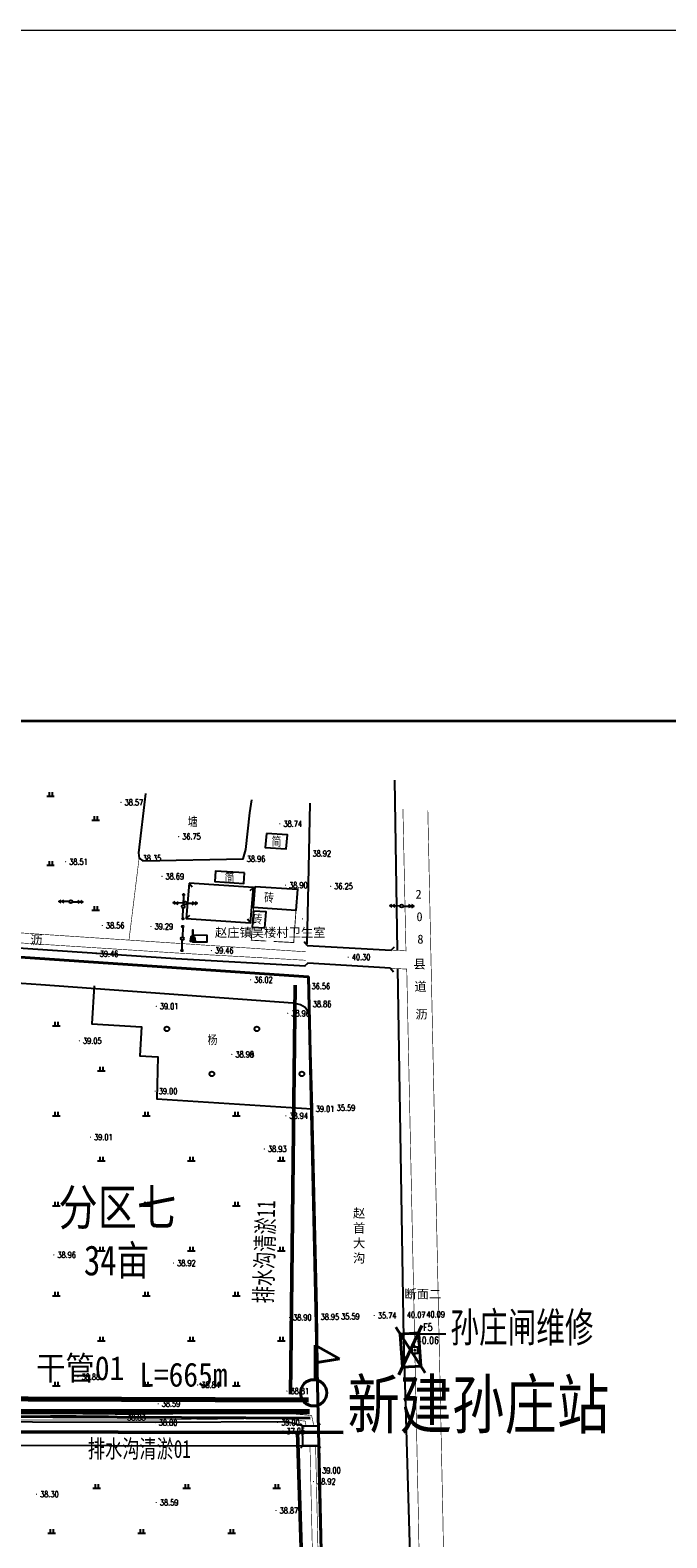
# Model space of a CAD drawing. Extents: x 464172 to 473094, y 3847158 to 3855433.
# Tile 26 of 98: x 467002 to 467215, y 3850790 to 3851293. Entities that reach past the tile are written whole.
import ezdxf
from ezdxf.enums import TextEntityAlignment as Align

# ---------------------------------------------------------------- set-up
doc = ezdxf.new("R2010")
doc.units = 0
doc.header["$PDMODE"] = 34
doc.header["$PDSIZE"] = 0.2
doc.linetypes.add('X2', pattern=[10, 8, -2])
doc.linetypes.add('X31', pattern=[1.8, 1.2, -0.6])
doc.layers.get('0').update_dxf_attribs({"linetype": 'CONTINUOUS'})
doc.layers.add('ASSIST', color=7, linetype='CONTINUOUS', plot=False)
for name, color, linetype in [('DLDW', 8, 'CONTINUOUS'), ('DLSS', 4, 'CONTINUOUS'), ('DMTZ', 3, 'CONTINUOUS'), ('GCD', 9, 'CONTINUOUS'), ('GXYZ', 8, 'CONTINUOUS'), ('JMD', 6, 'CONTINUOUS'), ('KZD', 1, 'CONTINUOUS'), ('SXSS', 5, 'CONTINUOUS'), ('ZBTZ', 8, 'CONTINUOUS'), ('排水沟', 5, 'CONTINUOUS'), ('断面', 7, 'CONTINUOUS'), ('道路', 4, 'CONTINUOUS')]:
    doc.layers.add(name, color=color, linetype=linetype)
doc.layers.add('干管', color=1, linetype='CONTINUOUS', lineweight=30)
doc.styles.add('HZ', font='rs.shx', dxfattribs={"width": 0.8, "bigfont": 'hztxt.shx'})
doc.styles.get("Standard").update_dxf_attribs({"font": 'rs.shx', "bigfont": 'hztxt.shx'})
doc.styles.add('等线体', font='simhei.ttf')
doc.styles.add('黑体', font='simhei.ttf')
doc.linetypes.add('10411', pattern='A,2,[150,AAA.SHX,S=1,R=0,X=0,Y=1],2,[151,AAA.SHX,S=1,R=0,X=0,Y=3],1e-11', length=4)
doc.linetypes.add('10421', pattern='A,2,[150,AAA.SHX,S=0.5,R=0,X=0,Y=0.5],1e-11', length=2)
doc.linetypes.add('1161', pattern='A,0,[149,AAA.SHX,S=0.15,R=0,X=0,Y=0],-1.6', length=1.6)
doc.linetypes.add('443', pattern='A,5,[169,AAA.SHX,S=0.83,R=0,X=0,Y=0],5', length=10)
doc.linetypes.add('712B', pattern='A,4,-1,4,-1,4,-1,[167,AAA.SHX,S=0.5,R=0,X=0,Y=0],8,[168,AAA.SHX,S=0.5,R=0,X=0,Y=0],-1', length=24)

# ---------------------------------------------------------------- blocks, each defined once
blk = doc.blocks.new('GC200')
at = {"linetype": 'Continuous', "const_width": 0.2, "flags": 128}
blk.add_lwpolyline([(-0.1, 0, 1), (0.1, 0, 1)], format="xyb", close=True, dxfattribs=at)
blk = doc.blocks.new('*U11')
at = {"linetype": 'Continuous'}
for points in [[(0, 2.5), (0.1, 3.6), (-0.1, 3.6)], [(0, 2.5), (-0.1, 3.6), (-0.1, 1.4)], [(0, 2.5), (-0.1, 1.4), (0.1, 1.4)], [(0, 2.5), (0.1, 1.4), (0.1, 3.6)]]:
    blk.add_solid(points, dxfattribs=at)
blk = doc.blocks.new('*U12')
at = {"linetype": 'Continuous'}
for points in [[(-0.1, -0.1), (-0.6, 0.6), (-0.8, -0.8)], [(-0.1, -0.1), (0.6, 0.6), (-0.6, 0.6)], [(-0.1, -0.1), (0.8, -0.8), (0.6, 0.6)], [(-0.1, -0.1), (-0.8, -0.8), (0.8, -0.8)]]:
    blk.add_solid(points, dxfattribs=at)
blk = doc.blocks.new('gc017')
for p, q in [((-0.6, 0.6), (-0.8, -0.8)), ((-0.6, 0.6), (0.6, 0.6)), ((0.6, 0.6), (0.8, -0.8)), ((-0.8, -0.8), (0.8, -0.8))]:
    blk.add_line(p, q)
for points in [[(0.6, 0.6), (-0.6, 0.6), (-0.8, -0.8), (0.8, -0.8)], [(-0.1, 0.6), (0.1, 0.6), (0.1, 2.8), (-0.1, 2.8)]]:
    blk.add_lwpolyline(points, close=True)
at = {"const_width": 0.2}
blk.add_lwpolyline([(-0.6, 0.6), (-0.6, 0.6), (-0.6, 0.6)], dxfattribs=at)
blk.add_point((0, 0))
at = {"linetype": 'Continuous'}
for name, p in [('*U12', (0, 0)), ('*U11', (0, -0.8))]:
    blk.add_blockref(name, p, dxfattribs=at)
blk = doc.blocks.new('gc013a')
at = {"linetype": 'Continuous'}
blk.add_line((0.5, 0), (4, 0), dxfattribs=at)
at = {"linetype": 'Continuous', "flags": 128}
for points in [[(2.31, -0.4), (3, 0), (2.31, 0.4)], [(3.31, -0.4), (4, 0), (3.31, 0.4)]]:
    blk.add_lwpolyline(points, dxfattribs=at)
blk = doc.blocks.new('gc170')
at = {"linetype": 'Continuous'}
blk.add_circle((0, 0), 0.5, dxfattribs=at)
blk = doc.blocks.new('*U7')
at = {"linetype": 'Continuous'}
for points in [[(3.75, 0), (3.77, -0.1), (3.77, 0.1)], [(3.77, 0.1), (3.82, -0.18), (3.82, 0.18)], [(3.82, -0.18), (3.77, 0.1), (3.77, -0.1)], [(3.82, 0.18), (3.9, -0.23), (3.9, 0.23)], [(3.9, -0.23), (3.82, 0.18), (3.82, -0.18)], [(3.9, 0.23), (4, -0.25), (4, 0.25)], [(4, -0.25), (3.9, 0.23), (3.9, -0.23)], [(4, 0.25), (4.1, -0.23), (4.1, 0.23)], [(4.1, -0.23), (4, 0.25), (4, -0.25)], [(4.1, 0.23), (4.18, -0.18), (4.18, 0.18)], [(4.18, -0.18), (4.1, 0.23), (4.1, -0.23)], [(4.18, 0.18), (4.23, -0.1), (4.23, 0.1)], [(4.23, -0.1), (4.18, 0.18), (4.18, -0.18)], [(4.25, 0), (4.23, 0.1), (4.23, -0.1)]]:
    blk.add_solid(points, dxfattribs=at)
blk = doc.blocks.new('gc013c')
at = {"linetype": 'Continuous', "flags": 128}
blk.add_lwpolyline([(3.75, 0), (0.5, 0)], dxfattribs=at)
at = {"linetype": 'Continuous'}
blk.add_circle((4, 0), 0.25, dxfattribs=at)
blk.add_blockref('*U7', (0, 0), dxfattribs=at)
blk = doc.blocks.new('gc326')
blk.add_circle((0, 0), 0.8)
blk = doc.blocks.new('gc119')
for p, q in [((-1.25, 0), (1.25, 0)), ((-0.5, 1.3), (-0.5, 0)), ((0.5, 1.3), (0.5, 0))]:
    blk.add_line(p, q)
blk = doc.blocks.new('*U4')
at = {"linetype": 'Continuous'}
for points in [[(-0.15, 0), (-0.14, -0.06), (-0.14, 0.06)], [(-0.14, 0.06), (-0.11, -0.11), (-0.11, 0.11)], [(-0.11, -0.11), (-0.14, 0.06), (-0.14, -0.06)], [(-0.11, 0.11), (-0.06, -0.14), (-0.06, 0.14)], [(-0.06, -0.14), (-0.11, 0.11), (-0.11, -0.11)], [(-0.06, 0.14), (0, -0.15), (0, 0.15)], [(0, -0.15), (-0.06, 0.14), (-0.06, -0.14)], [(0, 0.15), (0.06, -0.14), (0.06, 0.14)], [(0.06, -0.14), (0, 0.15), (0, -0.15)], [(0.06, 0.14), (0.11, -0.11), (0.11, 0.11)], [(0.11, -0.11), (0.06, 0.14), (0.06, -0.14)], [(0.11, 0.11), (0.14, -0.06), (0.14, 0.06)], [(0.14, -0.06), (0.11, 0.11), (0.11, -0.11)], [(0.15, 0), (0.14, 0.06), (0.14, -0.06)]]:
    blk.add_solid(points, dxfattribs=at)
blk = doc.blocks.new('gc259')
at = {"linetype": 'Continuous', "flags": 128}
for points in [[(-1, 0), (-1.5, 0)], [(-1, -1), (1, -1), (1, 1), (-1, 1), (-1, -1)], [(0, 1), (0, 1.5)], [(1, 0), (1.5, 0)], [(0, -1), (0, -1.5)]]:
    blk.add_lwpolyline(points, dxfattribs=at)
at = {"linetype": 'Continuous'}
blk.add_circle((0, 0), 0.15, dxfattribs=at)
blk.add_point((0, 0), dxfattribs=at)
blk.add_blockref('*U4', (0, 0), dxfattribs=at)
blk = doc.blocks.new('1243124123')
at = {"layer": 'ASSIST', "color": 8, "linetype": 'Continuous', "flags": 128}
blk.add_lwpolyline([(1099.56, -300.74), (1099.51, -294.06), (1104.69, -294.03), (1104.74, -300.71)], close=True, dxfattribs=at)
at = {"layer": 'DLDW', "color": 8, "linetype": '1161', "elevation": 39.63, "flags": 128}
blk.add_lwpolyline([(1062.73, -130.54), (1062.79, -132.66), (1067.68, -132.74), (1067.71, -130.63)], close=True, dxfattribs=at)
at = {"layer": 'DLSS', "color": 8, "linetype": 'Continuous'}
for p, q in [((1101.07, -133.95), (1100, -132.76)), ((1101.07, -133.95), (1128.98, -135.46)), ((1128.98, -135.46), (1130.17, -134.39)), ((1101.24, -139.84), (1100.05, -140.9)), ((1128.75, -141.49), (1101.24, -139.84)), ((1128.75, -141.49), (1129.82, -142.68))]:
    blk.add_line(p, q, dxfattribs=at)
at = {"layer": 'DLSS', "color": 8, "linetype": 'Continuous', "const_width": 0.2, "flags": 128}
for points, elevation in [([(1128.98, -135.46), (1133.95, -135.73), (1132.94, -88.41)], 39.94), ([(900.9, -126.33), (1057.43, -136.43), (1100.57, -138.86)], 39.58)]:
    blk.add_lwpolyline(points, dxfattribs=dict(at, elevation=elevation))
for points in [[(1145.05, -267.93), (1141.93, -121.46), (1141.24, -88.91)], [(1155.26, -857.13), (1146.26, -324.66), (1142.2, -134.1), (1141.24, -88.91)], [(1147.11, -857.21), (1138.11, -324.82), (1134.21, -141.81), (1128.76, -141.5)], [(887.08, -291.86), (887.16, -291.24), (901.45, -291.61), (955.58, -291.94), (970, -292.05), (1050.68, -292.1), (1092.65, -291.57), (1100.39, -292.5), (1100.66, -294.06)], [(1103.84, -300.71), (1107.12, -445.57), (1110.25, -582.69), (1111.81, -682.78), (1114.66, -780.49), (1114.17, -821.88), (1114.25, -822.41), (1114.6, -822.68), (1115.12, -822.79), (1115.96, -822.91), (1116.55, -822.84)]]:
    blk.add_lwpolyline(points, dxfattribs=at)
at = {"layer": 'DLSS', "color": 8, "linetype": 'X2', "const_width": 0.2, "elevation": 39.49, "flags": 128}
blk.add_lwpolyline([(1100.57, -136.04), (1058.49, -133.25), (900.52, -122.78)], dxfattribs=at)
at = {"layer": 'DLSS', "color": 8, "linetype": 'X2', "const_width": 0.2, "flags": 128}
for points in [[(1103.26, -294.04), (1102.53, -290.7), (1100.82, -290.46), (1092.67, -289.79), (1050.99, -290.23), (973.44, -291.03)], [(1101.97, -300.73), (1105.25, -445.61), (1107.53, -545.65)]]:
    blk.add_lwpolyline(points, dxfattribs=at)
at = {"layer": 'DMTZ', "color": 8, "linetype": '10411', "flags": 128}
for points in [[(1131.16, -135.58), (1130.27, -78.85)], [(1144.5, -823.92), (1145.41, -722.3), (1141.25, -539.74), (1135.19, -333.11), (1133.19, -264.9), (1131.26, -141.65)], [(887.73, -301.21), (891.95, -300.95), (905.71, -300.42), (1099.56, -300.74)]]:
    blk.add_lwpolyline(points, dxfattribs=at)
for points, elevation in [([(1101.96, -86.54), (1101.39, -113.47), (1100.97, -133.38)], 39.58), ([(1100.46, -140.83), (1057.31, -138.4), (901.07, -127.79)], 39.58), ([(899.43, -139.12), (1012.24, -146.93), (1096.24, -153.05), (1098.84, -153.57), (1100.38, -154.44), (1101.23, -155.79), (1101.84, -157.89), (1102.7, -188.41), (1104.25, -255.07), (1104.69, -294.03)], 38.86), ([(1099.51, -294.06), (1094.21, -292.69), (1050.38, -292.99), (968.48, -292.73), (924.87, -292.42), (890.02, -291.78), (888.82, -291.76), (888.04, -291.93)], 39.54), ([(1104.74, -300.71), (1104.83, -308.89), (1108.26, -446.2), (1110.34, -510.52), (1112.26, -594.52), (1112.51, -683.7), (1115.07, -750.66), (1115.1, -760.62), (1114.79, -817.18), (1115.06, -819.5), (1115.7, -821.16), (1116.59, -822.17)], 38.86)]:
    blk.add_lwpolyline(points, dxfattribs=dict(at, elevation=elevation))
at = {"layer": 'JMD', "color": 8, "linetype": 'Continuous'}
for p, q in [((1061.67, -113.12), (1062.72, -114.34)), ((1083.14, -114.62), (1081.92, -115.66)), ((1060.67, -124.88), (1061.89, -123.84)), ((1082.14, -126.38), (1081.1, -125.16))]:
    blk.add_line(p, q, dxfattribs=at)
at = {"layer": 'JMD', "color": 8, "linetype": 'Continuous', "flags": 128}
for points in [[(1087.52, -96.58), (1087.08, -101.27), (1094.07, -101.71), (1094.5, -97.02)], [(1080.13, -109.73), (1070.45, -109.15), (1070.23, -112.64), (1079.91, -113.23)], [(1061.67, -113.12), (1060.67, -124.88), (1082.14, -126.38), (1083.14, -114.62)], [(1083.67, -114.22), (1097.79, -115.2), (1097.3, -122.23), (1083.18, -121.24)], [(1083.09, -122.46), (1082.72, -127.83), (1086.94, -128.07), (1087.32, -122.7)]]:
    blk.add_lwpolyline(points, close=True, dxfattribs=at)
at = {"layer": 'JMD', "color": 8, "linetype": '443', "const_width": 0.3, "flags": 128}
for points in [[(1083.18, -121.24), (1083.11, -122.46)], [(1089.89, -132.59), (1096.55, -132.96), (1097.3, -122.23)], [(1082.72, -127.83), (1082.41, -132.17), (1087.45, -132.45)]]:
    blk.add_lwpolyline(points, dxfattribs=at)
at = {"layer": 'KZD', "color": 8, "linetype": 'Continuous'}
blk.add_line((1135.25, -263.37), (1147.25, -263.37), dxfattribs=at)
at = {"layer": 'SXSS', "color": 8, "linetype": 'Continuous'}
for p, q in [((1099.51, -294.06), (1098.8, -293.36)), ((1099.51, -294.06), (1104.69, -294.03)), ((1104.69, -294.03), (1105.4, -293.32)), ((1099.56, -300.74), (1098.86, -301.45)), ((1099.56, -300.74), (1104.74, -300.71)), ((1104.74, -300.71), (1105.45, -301.41))]:
    blk.add_line(p, q, dxfattribs=at)
at = {"layer": 'SXSS', "color": 8, "linetype": '10421', "elevation": 38.35, "flags": 128}
blk.add_lwpolyline([(1047.21, -83.23), (1044.77, -103), (1045.02, -104.82), (1046.28, -105.67), (1079.71, -105.08), (1080.64, -101.94), (1081.91, -89.76), (1082.59, -85.37)], dxfattribs=at)
at = {"layer": 'SXSS', "color": 8, "linetype": 'X31'}
for points in [[(1099.56, -300.74), (1099.51, -294.06)], [(1104.69, -294.03), (1104.74, -300.71)]]:
    blk.add_lwpolyline(points, dxfattribs=at)
at = {"layer": 'ZBTZ', "color": 8, "linetype": 'Continuous', "const_width": 0.2, "elevation": 38.35, "flags": 128}
blk.add_lwpolyline([(1045.02, -104.82), (1041.65, -132.13)], dxfattribs=at)
at = {"layer": 'ZBTZ', "color": 8, "linetype": '1161', "elevation": 39.46, "flags": 128}
blk.add_lwpolyline([(1030.06, -147.39), (1029.28, -160.05), (1045.87, -161.06), (1045.27, -170.72), (1051.31, -171.09), (1050.91, -185), (1102.6, -188.41)], dxfattribs=at)
at = {"layer": 'DLDW', "color": 8, "linetype": '1161'}
blk.add_blockref('gc017', (1062.89, -131.68), dxfattribs=at)
at = {"layer": 'GCD', "color": 8, "linetype": 'Continuous'}
ref = blk.add_blockref('GC200', (1039, -86.22, 38.57), dxfattribs=at)
ref.add_attrib('height', '38.57', dxfattribs={"linetype": 'Continuous', "height": 2, "style": 'HZ', "width": 0.8}).set_placement((1040.2, -86.22), align=Align.MIDDLE_LEFT)
ref = blk.add_blockref('GC200', (1091.94, -93.34, 38.73), dxfattribs=at)
ref.add_attrib('height', '38.74', dxfattribs={"linetype": 'Continuous', "height": 2, "style": 'HZ', "width": 0.8}).set_placement((1093.14, -93.34, 38.73), align=Align.MIDDLE_LEFT)
ref = blk.add_blockref('GC200', (1058.19, -97.64, 36.75), dxfattribs=at)
ref.add_attrib('height', '36.75', dxfattribs={"linetype": 'Continuous', "height": 2, "style": 'HZ', "width": 0.8}).set_placement((1059.39, -97.64), align=Align.MIDDLE_LEFT)
ref = blk.add_blockref('GC200', (1020.53, -106.01, 38.51), dxfattribs=at)
ref.add_attrib('height', '38.51', dxfattribs={"linetype": 'Continuous', "height": 2, "style": 'HZ', "width": 0.8}).set_placement((1021.73, -106.01), align=Align.MIDDLE_LEFT)
ref = blk.add_blockref('GC200', (1045.02, -104.82, 38.35), dxfattribs=at)
ref.add_attrib('height', '38.35', dxfattribs={"linetype": 'Continuous', "height": 2, "style": 'HZ', "width": 0.8}).set_placement((1046.22, -104.82), align=Align.MIDDLE_LEFT)
ref = blk.add_blockref('GC200', (1079.71, -105.08, 38.96), dxfattribs=at)
ref.add_attrib('height', '38.96', dxfattribs={"linetype": 'Continuous', "height": 2, "style": 'HZ', "width": 0.8}).set_placement((1080.91, -105.08), align=Align.MIDDLE_LEFT)
ref = blk.add_blockref('GC200', (1101.61, -103.27, 38.92), dxfattribs=at)
ref.add_attrib('height', '38.92', dxfattribs={"linetype": 'Continuous', "height": 2, "style": 'HZ', "width": 0.8}).set_placement((1102.81, -103.27), align=Align.MIDDLE_LEFT)
ref = blk.add_blockref('GC200', (1052.63, -110.88, 38.69), dxfattribs=at)
ref.add_attrib('height', '38.69', dxfattribs={"linetype": 'Continuous', "height": 2, "style": 'HZ', "width": 0.8}).set_placement((1053.83, -110.88), align=Align.MIDDLE_LEFT)
ref = blk.add_blockref('GC200', (1093.81, -113.82, 38.9), dxfattribs=at)
ref.add_attrib('height', '38.90', dxfattribs={"linetype": 'Continuous', "height": 2, "style": 'HZ', "width": 0.8}).set_placement((1095.01, -113.82), align=Align.MIDDLE_LEFT)
ref = blk.add_blockref('GC200', (1108.87, -114.19, 36.25), dxfattribs=at)
ref.add_attrib('height', '36.25', dxfattribs={"linetype": 'Continuous', "height": 2, "style": 'HZ', "width": 0.8}).set_placement((1110.07, -114.19), align=Align.MIDDLE_LEFT)
ref = blk.add_blockref('GC200', (1099.48, -125.07, 38.98), dxfattribs=at)
ref.add_attrib('height', '38.99', dxfattribs={"linetype": 'Continuous', "height": 2, "style": 'HZ', "width": 0.8}).set_placement((1077.14, -170.23), align=Align.MIDDLE_LEFT)
ref = blk.add_blockref('GC200', (1032.77, -127.25, 38.56), dxfattribs=at)
ref.add_attrib('height', '38.56', dxfattribs={"linetype": 'Continuous', "height": 2, "style": 'HZ', "width": 0.8}).set_placement((1033.97, -127.25), align=Align.MIDDLE_LEFT)
ref = blk.add_blockref('GC200', (1048.97, -127.58, 39.29), dxfattribs=at)
ref.add_attrib('height', '39.29', dxfattribs={"linetype": 'Continuous', "height": 2, "style": 'HZ', "width": 0.8}).set_placement((1050.17, -127.58), align=Align.MIDDLE_LEFT)
ref = blk.add_blockref('GC200', (1030.71, -136.68, 39.46), dxfattribs=at)
ref.add_attrib('height', '39.46', dxfattribs={"linetype": 'Continuous', "height": 2, "style": 'HZ', "width": 0.8}).set_placement((1031.91, -136.68), align=Align.MIDDLE_LEFT)
ref = blk.add_blockref('GC200', (1069.12, -135.63, 39.46), dxfattribs=at)
ref.add_attrib('height', '39.46', dxfattribs={"linetype": 'Continuous', "height": 2, "style": 'HZ', "width": 0.8}).set_placement((1070.32, -135.63), align=Align.MIDDLE_LEFT)
ref = blk.add_blockref('GC200', (1114.73, -137.81, 40.3), dxfattribs=at)
ref.add_attrib('height', '40.30', dxfattribs={"linetype": 'Continuous', "height": 2, "style": 'HZ', "width": 0.8}).set_placement((1115.93, -137.81), align=Align.MIDDLE_LEFT)
ref = blk.add_blockref('GC200', (1082.17, -145.38, 36.02), dxfattribs=at)
ref.add_attrib('height', '36.02', dxfattribs={"linetype": 'Continuous', "height": 2, "style": 'HZ', "width": 0.8}).set_placement((1083.37, -145.38), align=Align.MIDDLE_LEFT)
ref = blk.add_blockref('GC200', (1101.3, -147.5, 36.56), dxfattribs=at)
ref.add_attrib('height', '36.56', dxfattribs={"linetype": 'Continuous', "height": 2, "style": 'HZ', "width": 0.8}).set_placement((1102.5, -147.5), align=Align.MIDDLE_LEFT)
ref = blk.add_blockref('GC200', (1050.74, -154.21, 39.01), dxfattribs=at)
ref.add_attrib('height', '39.01', dxfattribs={"linetype": 'Continuous', "height": 2, "style": 'HZ', "width": 0.8}).set_placement((1051.94, -154.21), align=Align.MIDDLE_LEFT)
ref = blk.add_blockref('GC200', (1094.56, -156.55, 38.96), dxfattribs=at)
ref.add_attrib('height', '38.96', dxfattribs={"linetype": 'Continuous', "height": 2, "style": 'HZ', "width": 0.8}).set_placement((1095.76, -156.55), align=Align.MIDDLE_LEFT)
ref = blk.add_blockref('GC200', (1101.71, -153.45, 38.86), dxfattribs=at)
ref.add_attrib('height', '38.86', dxfattribs={"linetype": 'Continuous', "height": 2, "style": 'HZ', "width": 0.8}).set_placement((1102.91, -153.45), align=Align.MIDDLE_LEFT)
ref = blk.add_blockref('GC200', (1025.12, -165.7, 39.05), dxfattribs=at)
ref.add_attrib('height', '39.05', dxfattribs={"linetype": 'Continuous', "height": 2, "style": 'HZ', "width": 0.8}).set_placement((1026.32, -165.7), align=Align.MIDDLE_LEFT)
ref = blk.add_blockref('GC200', (1075.94, -170.23, 38.98), dxfattribs=at)
ref.add_attrib('height', '38.98', dxfattribs={"linetype": 'Continuous', "height": 2, "style": 'HZ', "width": 0.8}).set_placement((1077.14, -170.23), align=Align.MIDDLE_LEFT)
ref = blk.add_blockref('GC200', (1050.38, -182.49, 39), dxfattribs=at)
ref.add_attrib('height', '39.00', dxfattribs={"linetype": 'Continuous', "height": 2, "style": 'HZ', "width": 0.8}).set_placement((1051.58, -182.49), align=Align.MIDDLE_LEFT)
ref = blk.add_blockref('GC200', (1093.9, -190.7, 38.94), dxfattribs=at)
ref.add_attrib('height', '38.94', dxfattribs={"linetype": 'Continuous', "height": 2, "style": 'HZ', "width": 0.8}).set_placement((1095.1, -190.7), align=Align.MIDDLE_LEFT)
ref = blk.add_blockref('GC200', (1102.7, -188.41, 39.01), dxfattribs=at)
ref.add_attrib('height', '39.01', dxfattribs={"linetype": 'Continuous', "height": 2, "style": 'HZ', "width": 0.8}).set_placement((1103.9, -188.41), align=Align.MIDDLE_LEFT)
ref = blk.add_blockref('GC200', (1109.67, -188.06, 35.59), dxfattribs=at)
ref.add_attrib('height', '35.59', dxfattribs={"linetype": 'Continuous', "height": 2, "style": 'HZ', "width": 0.8}).set_placement((1110.87, -188.06), align=Align.MIDDLE_LEFT)
ref = blk.add_blockref('GC200', (1028.83, -197.82, 39.01), dxfattribs=at)
ref.add_attrib('height', '39.01', dxfattribs={"linetype": 'Continuous', "height": 2, "style": 'HZ', "width": 0.8}).set_placement((1030.03, -197.82), align=Align.MIDDLE_LEFT)
ref = blk.add_blockref('GC200', (1086.77, -201.76, 38.93), dxfattribs=at)
ref.add_attrib('height', '38.93', dxfattribs={"linetype": 'Continuous', "height": 2, "style": 'HZ', "width": 0.8}).set_placement((1087.97, -201.76), align=Align.MIDDLE_LEFT)
ref = blk.add_blockref('GC200', (1016.6, -237.08, 38.96), dxfattribs=at)
ref.add_attrib('height', '38.96', dxfattribs={"linetype": 'Continuous', "height": 2, "style": 'HZ', "width": 0.8}).set_placement((1017.8, -237.08), align=Align.MIDDLE_LEFT)
ref = blk.add_blockref('GC200', (1056.51, -239.79, 38.92), dxfattribs=at)
ref.add_attrib('height', '38.92', dxfattribs={"linetype": 'Continuous', "height": 2, "style": 'HZ', "width": 0.8}).set_placement((1057.71, -239.79), align=Align.MIDDLE_LEFT)
ref = blk.add_blockref('GC200', (1123.4, -257.27, 35.74), dxfattribs=at)
ref.add_attrib('height', '35.74', dxfattribs={"linetype": 'Continuous', "height": 2, "style": 'HZ', "width": 0.8}).set_placement((1124.6, -257.27), align=Align.MIDDLE_LEFT)
ref = blk.add_blockref('GC200', (1133.07, -257.05, 40.07), dxfattribs=at)
ref.add_attrib('height', '40.07', dxfattribs={"linetype": 'Continuous', "height": 2, "style": 'HZ', "width": 0.8}).set_placement((1134.27, -257.05), align=Align.MIDDLE_LEFT)
ref = blk.add_blockref('GC200', (1139.55, -256.9, 40.09), dxfattribs=at)
ref.add_attrib('height', '40.09', dxfattribs={"linetype": 'Continuous', "height": 2, "style": 'HZ', "width": 0.8}).set_placement((1140.75, -256.9), align=Align.MIDDLE_LEFT)
ref = blk.add_blockref('GC200', (1095.13, -257.93, 38.9), dxfattribs=at)
ref.add_attrib('height', '38.90', dxfattribs={"linetype": 'Continuous', "height": 2, "style": 'HZ', "width": 0.8}).set_placement((1096.33, -257.93), align=Align.MIDDLE_LEFT)
ref = blk.add_blockref('GC200', (1104.31, -257.72, 38.95), dxfattribs=at)
ref.add_attrib('height', '38.95', dxfattribs={"linetype": 'Continuous', "height": 2, "style": 'HZ', "width": 0.8}).set_placement((1105.51, -257.72), align=Align.MIDDLE_LEFT)
ref = blk.add_blockref('GC200', (1111.16, -257.56, 35.59), dxfattribs=at)
ref.add_attrib('height', '35.59', dxfattribs={"linetype": 'Continuous', "height": 2, "style": 'HZ', "width": 0.8}).set_placement((1112.36, -257.56), align=Align.MIDDLE_LEFT)
ref = blk.add_blockref('GC200', (1024.65, -277.72, 38.88), dxfattribs=at)
ref.add_attrib('height', '38.88', dxfattribs={"linetype": 'Continuous', "height": 2, "style": 'HZ', "width": 0.8}).set_placement((1025.85, -277.72), align=Align.MIDDLE_LEFT)
ref = blk.add_blockref('GC200', (1064.56, -280.43, 38.84), dxfattribs=at)
ref.add_attrib('height', '38.84', dxfattribs={"linetype": 'Continuous', "height": 2, "style": 'HZ', "width": 0.8}).set_placement((1065.76, -280.43), align=Align.MIDDLE_LEFT)
ref = blk.add_blockref('GC200', (1094.28, -282.46, 38.81), dxfattribs=at)
ref.add_attrib('height', '38.81', dxfattribs={"linetype": 'Continuous', "height": 2, "style": 'HZ', "width": 0.8}).set_placement((1095.48, -282.46), align=Align.MIDDLE_LEFT)
ref = blk.add_blockref('GC200', (1051.37, -286.69, 38.59), dxfattribs=at)
ref.add_attrib('height', '38.59', dxfattribs={"linetype": 'Continuous', "height": 2, "style": 'HZ', "width": 0.8}).set_placement((1052.57, -286.69), align=Align.MIDDLE_LEFT)
ref = blk.add_blockref('GC200', (1039.86, -291.23, 38.83), dxfattribs=at)
ref.add_attrib('height', '38.83', dxfattribs={"linetype": 'Continuous', "height": 2, "style": 'HZ', "width": 0.8}).set_placement((1041.06, -291.23), align=Align.MIDDLE_LEFT)
ref = blk.add_blockref('GC200', (1050.38, -292.99, 38.8), dxfattribs=at)
ref.add_attrib('height', '38.80', dxfattribs={"linetype": 'Continuous', "height": 2, "style": 'HZ', "width": 0.8}).set_placement((1051.58, -292.99), align=Align.MIDDLE_LEFT)
ref = blk.add_blockref('GC200', (1091.17, -292.95, 39), dxfattribs=at)
ref.add_attrib('height', '39.00', dxfattribs={"linetype": 'Continuous', "height": 2, "style": 'HZ', "width": 0.8}).set_placement((1092.37, -292.95), align=Align.MIDDLE_LEFT)
ref = blk.add_blockref('GC200', (1092.95, -295.79, 37.05), dxfattribs=at)
ref.add_attrib('height', '37.05', dxfattribs={"linetype": 'Continuous', "height": 2, "style": 'HZ', "width": 0.8}).set_placement((1094.15, -295.79), align=Align.MIDDLE_LEFT)
ref = blk.add_blockref('GC200', (1104.83, -308.89, 39), dxfattribs=at)
ref.add_attrib('height', '39.00', dxfattribs={"linetype": 'Continuous', "height": 2, "style": 'HZ', "width": 0.8}).set_placement((1106.03, -308.89), align=Align.MIDDLE_LEFT)
ref = blk.add_blockref('GC200', (1010.84, -316.87, 38.3), dxfattribs=at)
ref.add_attrib('height', '38.30', dxfattribs={"linetype": 'Continuous', "height": 2, "style": 'HZ', "width": 0.8}).set_placement((1012.04, -316.87), align=Align.MIDDLE_LEFT)
ref = blk.add_blockref('GC200', (1103.13, -312.64, 38.92), dxfattribs=at)
ref.add_attrib('height', '38.92', dxfattribs={"linetype": 'Continuous', "height": 2, "style": 'HZ', "width": 0.8}).set_placement((1104.33, -312.64), align=Align.MIDDLE_LEFT)
ref = blk.add_blockref('GC200', (1050.75, -319.59, 38.59), dxfattribs=at)
ref.add_attrib('height', '38.59', dxfattribs={"linetype": 'Continuous', "height": 2, "style": 'HZ', "width": 0.8}).set_placement((1051.95, -319.59), align=Align.MIDDLE_LEFT)
ref = blk.add_blockref('GC200', (1090.65, -322.3, 38.87), dxfattribs=at)
ref.add_attrib('height', '38.87', dxfattribs={"linetype": 'Continuous', "height": 2, "style": 'HZ', "width": 0.8}).set_placement((1091.85, -322.3), align=Align.MIDDLE_LEFT)
at = {"layer": 'GXYZ', "color": 8, "linetype": 'Continuous'}
for name, p, rotation in [('gc013a', (1022.26, -119.32), 179.0512362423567), ('gc013a', (1022.26, -119.32), 359.2414626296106), ('gc013a', (1060.34, -119.82), 179.2414626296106), ('gc013c', (1059.74, -120.98), 88.38697887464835), ('gc013a', (1060.34, -119.82), 359.2414626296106), ('gc013a', (1132.53, -120.78), 179.2414626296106), ('gc013a', (1132.53, -120.78), 359.2414626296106), ('gc013c', (1059.74, -120.98), 268.3869788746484), ('gc013c', (1059.44, -131.61), 88.38697887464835), ('gc013c', (1059.44, -131.61), 268.3869788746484)]:
    blk.add_blockref(name, p, dxfattribs=dict(at, rotation=rotation))
for p in [(1022.26, -119.32), (1059.74, -120.98), (1060.34, -119.82), (1132.53, -120.78), (1059.44, -131.61)]:
    blk.add_blockref('gc170', p, dxfattribs=at)
at = {"layer": 'KZD', "color": 8, "linetype": 'Continuous'}
blk.add_blockref('gc259', (1136.91, -268.82, 40.05), dxfattribs=at)
at = {"layer": 'ZBTZ', "color": 8, "linetype": 'Continuous'}
for name, p in [('gc119', (1015.52, -84.12)), ('gc119', (1030.52, -92.13)), ('gc119', (1015.52, -107.13)), ('gc119', (1030.52, -122.13)), ('gc119', (1017.42, -160.7)), ('gc326', (1054.28, -161.74)), ('gc326', (1084.28, -161.74)), ('gc119', (1032.42, -175.7)), ('gc326', (1069.28, -176.74)), ('gc326', (1099.28, -176.74)), ('gc119', (1017.42, -190.7)), ('gc119', (1047.42, -190.7)), ('gc119', (1077.42, -190.7)), ('gc119', (1032.42, -205.7)), ('gc119', (1062.42, -205.7)), ('gc119', (1092.42, -205.7)), ('gc119', (1017.42, -220.7)), ('gc119', (1047.42, -220.7)), ('gc119', (1077.42, -220.7)), ('gc119', (1032.42, -235.7)), ('gc119', (1062.42, -235.7)), ('gc119', (1092.42, -235.7)), ('gc119', (1017.42, -250.7)), ('gc119', (1047.42, -250.7)), ('gc119', (1077.42, -250.7)), ('gc119', (1032.42, -265.7)), ('gc119', (1062.42, -265.7)), ('gc119', (1092.42, -265.7)), ('gc119', (1017.42, -280.7)), ('gc119', (1047.42, -280.7)), ('gc119', (1077.42, -280.7)), ('gc119', (1030.86, -314.79)), ('gc119', (1060.86, -314.79)), ('gc119', (1090.86, -314.79)), ('gc119', (1015.86, -329.79)), ('gc119', (1045.86, -329.79)), ('gc119', (1075.86, -329.79))]:
    blk.add_blockref(name, p, dxfattribs=at)
at = {"color": 8, "linetype": 'Continuous', "lineweight": -3, "insert": (1116.31, -221.63), "char_height": 3, "width": 4.8961, "attachment_point": 1, "style": '黑体'}
blk.add_mtext('赵首大沟', dxfattribs=at)
at = {"layer": 'DLDW', "color": 8, "linetype": 'Continuous', "style": '黑体'}
blk.add_text('赵庄镇吴楼村卫生室', height=3, dxfattribs=at).set_placement((1088.71, -129.52), align=Align.MIDDLE)
at = {"layer": 'DLSS', "color": 8, "linetype": 'Continuous', "style": '黑体'}
for s, p in [('2', (1137.14, -118.35)), ('0', (1137.45, -125.83)), ('8', (1137.76, -133.31)), ('县', (1136.44, -141.62)), ('道', (1136.75, -149.1)), ('沥', (1137.1, -158.34))]:
    blk.add_text(s, height=3, dxfattribs=at).set_placement(p)
blk.add_text('沥', height=3, dxfattribs=at).set_placement((1010.82, -132.01), align=Align.MIDDLE)
at = {"layer": 'JMD', "color": 8, "linetype": 'Continuous', "style": 'HZ', "width": 0.8}
for p in [(1090.79, -99.14), (1075.18, -111.19)]:
    blk.add_text('简', height=3, dxfattribs=at).set_placement(p, align=Align.MIDDLE)
for p in [(1089.98, -118.22), (1086.11, -125.36)]:
    blk.add_text('砖', height=3, dxfattribs=at).set_placement(p, align=Align.MIDDLE_RIGHT)
at = {"layer": 'KZD', "color": 8, "linetype": 'Continuous', "style": 'HZ', "width": 0.8}
for s, p in [('F5', (1141.25, -261.17)), ('40.06', (1141.25, -265.57))]:
    blk.add_text(s, height=2.4, dxfattribs=at).set_placement(p, align=Align.MIDDLE)
at = {"layer": 'SXSS', "color": 8, "linetype": 'Continuous', "style": 'HZ', "width": 0.8}
blk.add_text('塘', height=3, dxfattribs=at).set_placement((1062.89, -92.54), align=Align.MIDDLE)
at = {"layer": 'ZBTZ', "color": 8, "linetype": 'Continuous', "style": 'HZ', "width": 0.8}
blk.add_text('杨', height=3, dxfattribs=at).set_placement((1069.5, -165.3), align=Align.MIDDLE)
at = {"layer": '断面', "color": 8, "style": '等线体'}
blk.add_text('断面二', height=3, dxfattribs=at).set_placement((1139.56, -250.04), align=Align.MIDDLE)
blk = doc.blocks.new('b')
at = {"color": 1, "linetype": 'Continuous', "lineweight": 40}
for p, q in [((-1.09, 0.44), (-1.09, 6.23)), ((-1.09, 6.23), (2.99, 3.96)), ((2.99, 3.96), (-1.09, 3.28))]:
    blk.add_line(p, q, dxfattribs=at)
blk.add_circle((-1.34, -1.73), 2.19, dxfattribs=at)

msp = doc.modelspace()

# ---------------------------------------------------------------- linework, layer by layer
at = {"color": 1, "lineweight": 40}
for p, q in [((467125.32, 3850844.33, 40.05), (467132.97, 3850860.75, 40.05)), ((467134.06, 3850844.93, 40.05), (467124.24, 3850860.15, 40.05)), ((467125.71, 3850857.87, 40.05), (467131.83, 3850858.29, 40.05)), ((467126.47, 3850846.79, 40.05), (467125.71, 3850857.87, 40.05)), ((467132.59, 3850847.21, 40.05), (467131.83, 3850858.29, 40.05)), ((467126.47, 3850846.79, 40.05), (467132.59, 3850847.21, 40.05))]:
    msp.add_line(p, q, dxfattribs=at)
at = {"color": 3, "lineweight": 35}
msp.add_lwpolyline([(465844.44, 3851062.33), (467432.04, 3851062.33), (467432.04, 3849939.67), (465844.44, 3849939.67)], close=True, dxfattribs=at)
at = {"color": 221, "linetype": '712B', "lineweight": 40, "ltscale": 2, "flags": 128}
msp.add_lwpolyline([(466129.69, 3851042.89), (466054.52, 3849966.47), (466700.38, 3849940.82), (466706.35, 3849997.38), (466676.56, 3850003.39), (466707.66, 3850176.21), (466704.46, 3850176.73), (466730.92, 3850374.51), (466728.05, 3850425.3), (466943.88, 3850389.9), (466942.48, 3850321.51), (467106.76, 3850296.39), (467110.13, 3850296.82), (467095.11, 3850976.92)], close=True, dxfattribs=at)
at = {"layer": '干管', "color": 1, "linetype": 'Continuous', "lineweight": 70, "flags": 128}
for points in [[(466448.63, 3850841.98), (466797.18, 3850840.25), (466939.35, 3850836.51), (467095.15, 3850835.95)], [(466428.94, 3850814.88), (466887.51, 3850814.99), (466887.95, 3850832.07), (467095.5, 3850832.09)]]:
    msp.add_lwpolyline(points, dxfattribs=at)
at = {"layer": '排水沟', "linetype": 'Continuous', "lineweight": 50, "flags": 128}
for points in [[(467089.18, 3850837.88), (467090.68, 3850974.16)], [(467106.75, 3850825.11), (466881.6, 3850825.4)], [(467104.44, 3850299.23), (467104.28, 3850352.92), (467098.79, 3850593.54), (467091.55, 3850825.14)]]:
    msp.add_lwpolyline(points, dxfattribs=at)
at = {"layer": '断面', "color": 3, "lineweight": 15}
msp.add_line((464172.08, 3851292.53), (473094.26, 3851292.53), dxfattribs=at)
at = {"layer": '道路', "linetype": 'Continuous', "lineweight": 40, "elevation": 39.24, "flags": 128}
msp.add_lwpolyline([(466115.42, 3850836.09), (466879.39, 3850831.76), (466881.19, 3850830.92), (467095.73, 3850829.89)], dxfattribs=at)

# ---------------------------------------------------------------- block references
at = {"linetype": 'Continuous'}
msp.add_blockref('1243124123', (465993.69, 3851121.34), dxfattribs=at)
at = {"linetype": 'Continuous', "xscale": 2, "yscale": 2, "zscale": 2}
msp.add_blockref('b', (467099.55, 3850841.74), dxfattribs=at)

# ---------------------------------------------------------------- texts
at = {"color": 1, "linetype": 'Continuous', "lineweight": 50, "attachment_point": 1}
for s, insert, char_height in [('{\\fSimSun|b0|i0|c134|p2;\\W0.8;分区七}', (467011.82, 3850906.11, 0.32), 12), ('{\\fSimSun|b0|i0|c134|p2;\\W0.8;34亩}', (467020.33, 3850887.45), 10), ('{\\fSimHei|b0|i0|c134|p2;\\W0.7;孙庄闸维修}', (467142.43, 3850865.13, -37.65), 10), ('{\\fSimSun|b0|i0|c134|p2;\\W0.8;新建孙庄站}', (467108.1, 3850842.45, 39.81), 16)]:
    msp.add_mtext(s, dxfattribs=dict(at, insert=insert, char_height=char_height))
at = {"color": 1, "linetype": 'Continuous', "lineweight": 50, "char_height": 8, "width": 34.7286, "attachment_point": 1}
for s, insert in [('{\\fSimHei|b0|i0|c134|p2;\\W0.9;干管01}', (467004.33, 3850850.52, 39.81)), ('{\\fSimHei|b0|i0|c134|p2;\\W0.9;L=665m}', (467038.77, 3850848.35, 39.81))]:
    msp.add_mtext(s, dxfattribs=dict(at, insert=insert))
at = {"layer": '排水沟', "linetype": 'Continuous', "lineweight": 50, "char_height": 6, "width": 74.094, "attachment_point": 1}
for s, insert, rotation in [('{\\fSimHei|b0|i0|c134|p2;\\W0.7;排水沟清淤11}', (467077.05, 3850868.22, -38.86), 88.2158), ('{\\fSimHei|b0|i0|c134|p2;\\W0.7;排水沟清淤01}', (467021.64, 3850822.66), 359.9031)]:
    msp.add_mtext(s, dxfattribs=dict(at, insert=insert, rotation=rotation))

doc.saveas('drawing.dxf')
